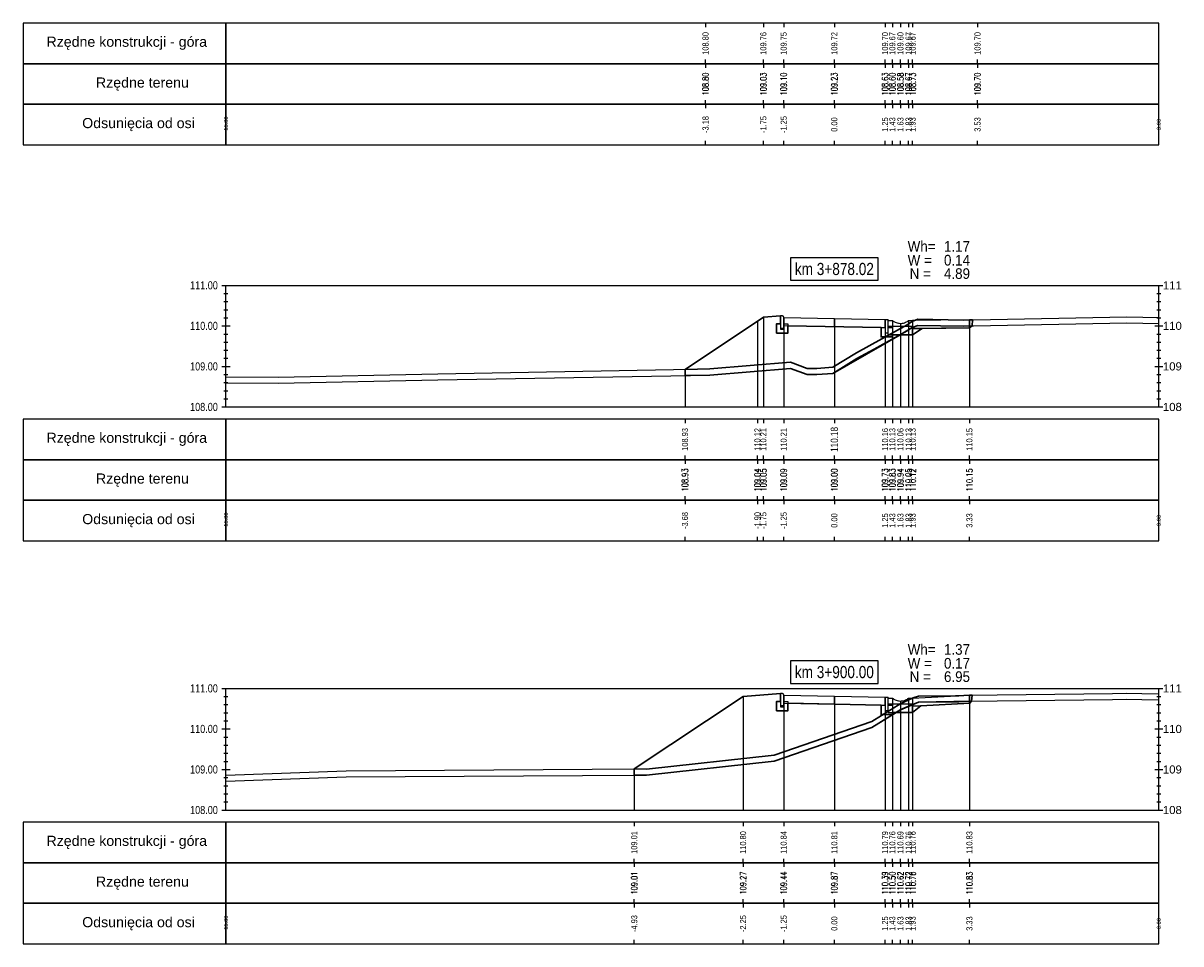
# Model space of a CAD drawing. Extents: x 7537626 to 7538805, y 5722894 to 5725486.
# Tile 4 of 105: x 7537970 to 7537999, y 5725310 to 5725332. Entities that reach past the tile are written whole.
import ezdxf

# ---------------------------------------------------------------- set-up
doc = ezdxf.new("R2010")
doc.units = 0
for name, color, linetype in [('C-DROGI-PROFILE', 7, 'Continuous'), ('C-DROGI-PROFILE-ETYKIETY', 7, 'Continuous'), ('C-DROGI-PRZEKROJE-ETYKIETY', 7, 'Continuous'), ('C-POPRZECZKA-przekrój', 2, 'Continuous'), ('C-POPRZECZKA-widok', 1, 'Continuous')]:
    doc.layers.add(name, color=color, linetype=linetype)
doc.layers.add('C-humus', color=7, linetype='Continuous', true_color=0x003df5)
doc.layers.add('C-Teren', color=7, linetype='Continuous', true_color=0x008521)
for name, color, linetype, lineweight, plot in [('D-1.pow. hum.', 7, 'Continuous', 30, False), ('D-2.wykop', 30, 'Continuous', 30, False), ('D-3.nasyp', 4, 'Continuous', 30, False)]:
    doc.layers.add(name, color=color, linetype=linetype, lineweight=lineweight, plot=plot)
doc.layers.add('D-roboty-ziemne-opis', color=2, linetype='Continuous', lineweight=30)
doc.styles.add('2mm08', font='arial.ttf', dxfattribs={"width": 0.8})
doc.styles.get("Standard").update_dxf_attribs({"font": 'arial.ttf'})

msp = doc.modelspace()

# ---------------------------------------------------------------- linework, layer by layer
at = {"layer": 'C-DROGI-PROFILE', "color": 7, "linetype": 'Continuous', "lineweight": -3}
for p, q in [((7537987.27, 5725332.267), (7537987.27, 5725332.167)), ((7537988.696, 5725332.267), (7537988.696, 5725332.167)), ((7537989.196, 5725332.267), (7537989.196, 5725332.167)), ((7537990.446, 5725332.267), (7537990.446, 5725332.167)), ((7537991.696, 5725332.267), (7537991.696, 5725332.167)), ((7537991.876, 5725332.267), (7537991.876, 5725332.167)), ((7537992.076, 5725332.267), (7537992.076, 5725332.167)), ((7537992.276, 5725332.267), (7537992.276, 5725332.167)), ((7537992.376, 5725332.267), (7537992.376, 5725332.167)), ((7537993.976, 5725332.267), (7537993.976, 5725332.167)), ((7537987.27, 5725331.267), (7537987.27, 5725331.367)), ((7537988.696, 5725331.267), (7537988.696, 5725331.367)), ((7537989.196, 5725331.267), (7537989.196, 5725331.367)), ((7537990.446, 5725331.267), (7537990.446, 5725331.367)), ((7537991.696, 5725331.267), (7537991.696, 5725331.367)), ((7537991.876, 5725331.267), (7537991.876, 5725331.367)), ((7537992.076, 5725331.267), (7537992.076, 5725331.367)), ((7537992.276, 5725331.267), (7537992.276, 5725331.367)), ((7537992.376, 5725331.267), (7537992.376, 5725331.367)), ((7537993.976, 5725331.267), (7537993.976, 5725331.367)), ((7537987.27, 5725331.267), (7537987.27, 5725331.167)), ((7537988.696, 5725331.267), (7537988.696, 5725331.167)), ((7537989.196, 5725331.267), (7537989.196, 5725331.167)), ((7537990.446, 5725331.267), (7537990.446, 5725331.167)), ((7537991.696, 5725331.267), (7537991.696, 5725331.167)), ((7537991.876, 5725331.267), (7537991.876, 5725331.167)), ((7537992.076, 5725331.267), (7537992.076, 5725331.167)), ((7537992.276, 5725331.267), (7537992.276, 5725331.167)), ((7537992.376, 5725331.267), (7537992.376, 5725331.167)), ((7537993.976, 5725331.267), (7537993.976, 5725331.167)), ((7537987.27, 5725330.267), (7537987.27, 5725330.367)), ((7537987.27, 5725330.267), (7537987.27, 5725330.167)), ((7537988.696, 5725330.267), (7537988.696, 5725330.367)), ((7537988.696, 5725330.267), (7537988.696, 5725330.167)), ((7537989.196, 5725330.267), (7537989.196, 5725330.367)), ((7537989.196, 5725330.267), (7537989.196, 5725330.167)), ((7537990.446, 5725330.267), (7537990.446, 5725330.367)), ((7537990.446, 5725330.267), (7537990.446, 5725330.167)), ((7537991.696, 5725330.267), (7537991.696, 5725330.367)), ((7537991.696, 5725330.267), (7537991.696, 5725330.167)), ((7537991.876, 5725330.267), (7537991.876, 5725330.367)), ((7537991.876, 5725330.267), (7537991.876, 5725330.167)), ((7537992.076, 5725330.267), (7537992.076, 5725330.367)), ((7537992.076, 5725330.267), (7537992.076, 5725330.167)), ((7537992.276, 5725330.267), (7537992.276, 5725330.367)), ((7537992.276, 5725330.267), (7537992.276, 5725330.167)), ((7537992.376, 5725330.267), (7537992.376, 5725330.367)), ((7537992.376, 5725330.267), (7537992.376, 5725330.167)), ((7537993.976, 5725330.267), (7537993.976, 5725330.367)), ((7537993.976, 5725330.267), (7537993.976, 5725330.167)), ((7537987.27, 5725329.267), (7537987.27, 5725329.367)), ((7537988.696, 5725329.267), (7537988.696, 5725329.367)), ((7537989.196, 5725329.267), (7537989.196, 5725329.367)), ((7537990.446, 5725329.267), (7537990.446, 5725329.367)), ((7537991.696, 5725329.267), (7537991.696, 5725329.367)), ((7537991.876, 5725329.267), (7537991.876, 5725329.367)), ((7537992.076, 5725329.267), (7537992.076, 5725329.367)), ((7537992.276, 5725329.267), (7537992.276, 5725329.367)), ((7537992.376, 5725329.267), (7537992.376, 5725329.367)), ((7537993.976, 5725329.267), (7537993.976, 5725329.367)), ((7537986.764, 5725322.5), (7537986.764, 5725322.4)), ((7537986.764, 5725322.5), (7537986.764, 5725322.4)), ((7537986.764, 5725322.5), (7537986.764, 5725322.4)), ((7537986.764, 5725322.5), (7537986.764, 5725322.4)), ((7537986.764, 5725322.5), (7537986.764, 5725322.4)), ((7537988.55, 5725322.5), (7537988.55, 5725322.4)), ((7537988.696, 5725322.5), (7537988.696, 5725322.4)), ((7537989.196, 5725322.5), (7537989.196, 5725322.4)), ((7537990.446, 5725322.5), (7537990.446, 5725322.4)), ((7537991.696, 5725322.5), (7537991.696, 5725322.4)), ((7537991.876, 5725322.5), (7537991.876, 5725322.4)), ((7537992.076, 5725322.5), (7537992.076, 5725322.4)), ((7537992.276, 5725322.5), (7537992.276, 5725322.4)), ((7537992.376, 5725322.5), (7537992.376, 5725322.4)), ((7537993.776, 5725322.5), (7537993.776, 5725322.4)), ((7537986.764, 5725321.5), (7537986.764, 5725321.6)), ((7537986.764, 5725321.5), (7537986.764, 5725321.6)), ((7537986.764, 5725321.5), (7537986.764, 5725321.6)), ((7537986.764, 5725321.5), (7537986.764, 5725321.6)), ((7537986.764, 5725321.5), (7537986.764, 5725321.6)), ((7537988.55, 5725321.5), (7537988.55, 5725321.6)), ((7537988.696, 5725321.5), (7537988.696, 5725321.6)), ((7537989.196, 5725321.5), (7537989.196, 5725321.6)), ((7537990.446, 5725321.5), (7537990.446, 5725321.6)), ((7537991.696, 5725321.5), (7537991.696, 5725321.6)), ((7537991.876, 5725321.5), (7537991.876, 5725321.6)), ((7537992.076, 5725321.5), (7537992.076, 5725321.6)), ((7537992.276, 5725321.5), (7537992.276, 5725321.6)), ((7537992.376, 5725321.5), (7537992.376, 5725321.6)), ((7537993.776, 5725321.5), (7537993.776, 5725321.6)), ((7537986.764, 5725321.5), (7537986.764, 5725321.4)), ((7537986.764, 5725321.5), (7537986.764, 5725321.4)), ((7537986.764, 5725321.5), (7537986.764, 5725321.4)), ((7537986.764, 5725321.5), (7537986.764, 5725321.4)), ((7537986.764, 5725321.5), (7537986.764, 5725321.4)), ((7537988.55, 5725321.5), (7537988.55, 5725321.4)), ((7537988.696, 5725321.5), (7537988.696, 5725321.4)), ((7537989.196, 5725321.5), (7537989.196, 5725321.4)), ((7537990.446, 5725321.5), (7537990.446, 5725321.4)), ((7537991.696, 5725321.5), (7537991.696, 5725321.4)), ((7537991.876, 5725321.5), (7537991.876, 5725321.4)), ((7537992.076, 5725321.5), (7537992.076, 5725321.4)), ((7537992.276, 5725321.5), (7537992.276, 5725321.4)), ((7537992.376, 5725321.5), (7537992.376, 5725321.4)), ((7537993.776, 5725321.5), (7537993.776, 5725321.4)), ((7537986.764, 5725320.5), (7537986.764, 5725320.6)), ((7537986.764, 5725320.5), (7537986.764, 5725320.6)), ((7537986.764, 5725320.5), (7537986.764, 5725320.6)), ((7537986.764, 5725320.5), (7537986.764, 5725320.6)), ((7537986.764, 5725320.5), (7537986.764, 5725320.6)), ((7537986.764, 5725320.5), (7537986.764, 5725320.4)), ((7537986.764, 5725320.5), (7537986.764, 5725320.4)), ((7537986.764, 5725320.5), (7537986.764, 5725320.4)), ((7537986.764, 5725320.5), (7537986.764, 5725320.4)), ((7537986.764, 5725320.5), (7537986.764, 5725320.4)), ((7537988.55, 5725320.5), (7537988.55, 5725320.6)), ((7537988.55, 5725320.5), (7537988.55, 5725320.4)), ((7537988.696, 5725320.5), (7537988.696, 5725320.6)), ((7537988.696, 5725320.5), (7537988.696, 5725320.4)), ((7537989.196, 5725320.5), (7537989.196, 5725320.6)), ((7537989.196, 5725320.5), (7537989.196, 5725320.4)), ((7537990.446, 5725320.5), (7537990.446, 5725320.6)), ((7537990.446, 5725320.5), (7537990.446, 5725320.4)), ((7537991.696, 5725320.5), (7537991.696, 5725320.6)), ((7537991.696, 5725320.5), (7537991.696, 5725320.4)), ((7537991.876, 5725320.5), (7537991.876, 5725320.6)), ((7537991.876, 5725320.5), (7537991.876, 5725320.4)), ((7537992.076, 5725320.5), (7537992.076, 5725320.6)), ((7537992.076, 5725320.5), (7537992.076, 5725320.4)), ((7537992.276, 5725320.5), (7537992.276, 5725320.6)), ((7537992.276, 5725320.5), (7537992.276, 5725320.4)), ((7537992.376, 5725320.5), (7537992.376, 5725320.6)), ((7537992.376, 5725320.5), (7537992.376, 5725320.4)), ((7537993.776, 5725320.5), (7537993.776, 5725320.6)), ((7537993.776, 5725320.5), (7537993.776, 5725320.4)), ((7537986.764, 5725319.5), (7537986.764, 5725319.6)), ((7537986.764, 5725319.5), (7537986.764, 5725319.6)), ((7537986.764, 5725319.5), (7537986.764, 5725319.6)), ((7537986.764, 5725319.5), (7537986.764, 5725319.6)), ((7537986.764, 5725319.5), (7537986.764, 5725319.6)), ((7537988.55, 5725319.5), (7537988.55, 5725319.6)), ((7537988.696, 5725319.5), (7537988.696, 5725319.6)), ((7537989.196, 5725319.5), (7537989.196, 5725319.6)), ((7537990.446, 5725319.5), (7537990.446, 5725319.6)), ((7537991.696, 5725319.5), (7537991.696, 5725319.6)), ((7537991.876, 5725319.5), (7537991.876, 5725319.6)), ((7537992.076, 5725319.5), (7537992.076, 5725319.6)), ((7537992.276, 5725319.5), (7537992.276, 5725319.6)), ((7537992.376, 5725319.5), (7537992.376, 5725319.6)), ((7537993.776, 5725319.5), (7537993.776, 5725319.6)), ((7537985.513, 5725312.558), (7537985.513, 5725312.458)), ((7537988.196, 5725312.558), (7537988.196, 5725312.458)), ((7537989.196, 5725312.558), (7537989.196, 5725312.458)), ((7537990.446, 5725312.558), (7537990.446, 5725312.458)), ((7537991.696, 5725312.558), (7537991.696, 5725312.458)), ((7537991.876, 5725312.558), (7537991.876, 5725312.458)), ((7537992.076, 5725312.558), (7537992.076, 5725312.458)), ((7537992.276, 5725312.558), (7537992.276, 5725312.458)), ((7537992.376, 5725312.558), (7537992.376, 5725312.458)), ((7537993.776, 5725312.558), (7537993.776, 5725312.458)), ((7537985.513, 5725311.558), (7537985.513, 5725311.658)), ((7537988.196, 5725311.558), (7537988.196, 5725311.658)), ((7537989.196, 5725311.558), (7537989.196, 5725311.658)), ((7537990.446, 5725311.558), (7537990.446, 5725311.658)), ((7537991.696, 5725311.558), (7537991.696, 5725311.658)), ((7537991.876, 5725311.558), (7537991.876, 5725311.658)), ((7537992.076, 5725311.558), (7537992.076, 5725311.658)), ((7537992.276, 5725311.558), (7537992.276, 5725311.658)), ((7537992.376, 5725311.558), (7537992.376, 5725311.658)), ((7537993.776, 5725311.558), (7537993.776, 5725311.658)), ((7537985.513, 5725311.558), (7537985.513, 5725311.458)), ((7537988.196, 5725311.558), (7537988.196, 5725311.458)), ((7537989.196, 5725311.558), (7537989.196, 5725311.458)), ((7537990.446, 5725311.558), (7537990.446, 5725311.458)), ((7537991.696, 5725311.558), (7537991.696, 5725311.458)), ((7537991.876, 5725311.558), (7537991.876, 5725311.458)), ((7537992.076, 5725311.558), (7537992.076, 5725311.458)), ((7537992.276, 5725311.558), (7537992.276, 5725311.458)), ((7537992.376, 5725311.558), (7537992.376, 5725311.458)), ((7537993.776, 5725311.558), (7537993.776, 5725311.458)), ((7537985.513, 5725310.558), (7537985.513, 5725310.658)), ((7537985.513, 5725310.558), (7537985.513, 5725310.458)), ((7537988.196, 5725310.558), (7537988.196, 5725310.658)), ((7537988.196, 5725310.558), (7537988.196, 5725310.458)), ((7537989.196, 5725310.558), (7537989.196, 5725310.658)), ((7537989.196, 5725310.558), (7537989.196, 5725310.458)), ((7537990.446, 5725310.558), (7537990.446, 5725310.658)), ((7537990.446, 5725310.558), (7537990.446, 5725310.458)), ((7537991.696, 5725310.558), (7537991.696, 5725310.658)), ((7537991.696, 5725310.558), (7537991.696, 5725310.458)), ((7537991.876, 5725310.558), (7537991.876, 5725310.658)), ((7537991.876, 5725310.558), (7537991.876, 5725310.458)), ((7537992.076, 5725310.558), (7537992.076, 5725310.658)), ((7537992.076, 5725310.558), (7537992.076, 5725310.458)), ((7537992.276, 5725310.558), (7537992.276, 5725310.658)), ((7537992.276, 5725310.558), (7537992.276, 5725310.458)), ((7537992.376, 5725310.558), (7537992.376, 5725310.658)), ((7537992.376, 5725310.558), (7537992.376, 5725310.458)), ((7537993.776, 5725310.558), (7537993.776, 5725310.658)), ((7537993.776, 5725310.558), (7537993.776, 5725310.458)), ((7537985.513, 5725309.558), (7537985.513, 5725309.658)), ((7537988.196, 5725309.558), (7537988.196, 5725309.658)), ((7537989.196, 5725309.558), (7537989.196, 5725309.658)), ((7537990.446, 5725309.558), (7537990.446, 5725309.658)), ((7537991.696, 5725309.558), (7537991.696, 5725309.658)), ((7537991.876, 5725309.558), (7537991.876, 5725309.658)), ((7537992.076, 5725309.558), (7537992.076, 5725309.658)), ((7537992.276, 5725309.558), (7537992.276, 5725309.658)), ((7537992.376, 5725309.558), (7537992.376, 5725309.658)), ((7537993.776, 5725309.558), (7537993.776, 5725309.658))]:
    msp.add_line(p, q, dxfattribs=at)
at = {"layer": 'C-DROGI-PROFILE', "color": 1, "linetype": 'Continuous', "lineweight": -3}
for points in [[(7537975.446, 5725331.267), (7537975.446, 5725332.267), (7537970.446, 5725332.267), (7537970.446, 5725331.267)], [(7537975.446, 5725331.267), (7537998.446, 5725331.267), (7537998.446, 5725332.267), (7537975.446, 5725332.267)], [(7537975.446, 5725330.267), (7537975.446, 5725331.267), (7537970.446, 5725331.267), (7537970.446, 5725330.267)], [(7537975.446, 5725330.267), (7537998.446, 5725330.267), (7537998.446, 5725331.267), (7537975.446, 5725331.267)], [(7537975.446, 5725329.267), (7537975.446, 5725330.267), (7537970.446, 5725330.267), (7537970.446, 5725329.267)], [(7537975.446, 5725329.267), (7537998.446, 5725329.267), (7537998.446, 5725330.267), (7537975.446, 5725330.267)], [(7537975.446, 5725321.5), (7537975.446, 5725322.5), (7537970.446, 5725322.5), (7537970.446, 5725321.5)], [(7537975.446, 5725321.5), (7537998.446, 5725321.5), (7537998.446, 5725322.5), (7537975.446, 5725322.5)], [(7537975.446, 5725320.5), (7537975.446, 5725321.5), (7537970.446, 5725321.5), (7537970.446, 5725320.5)], [(7537975.446, 5725320.5), (7537998.446, 5725320.5), (7537998.446, 5725321.5), (7537975.446, 5725321.5)], [(7537975.446, 5725319.5), (7537975.446, 5725320.5), (7537970.446, 5725320.5), (7537970.446, 5725319.5)], [(7537975.446, 5725319.5), (7537998.446, 5725319.5), (7537998.446, 5725320.5), (7537975.446, 5725320.5)], [(7537975.446, 5725311.558), (7537975.446, 5725312.558), (7537970.446, 5725312.558), (7537970.446, 5725311.558)], [(7537975.446, 5725311.558), (7537998.446, 5725311.558), (7537998.446, 5725312.558), (7537975.446, 5725312.558)], [(7537975.446, 5725310.558), (7537975.446, 5725311.558), (7537970.446, 5725311.558), (7537970.446, 5725310.558)], [(7537975.446, 5725310.558), (7537998.446, 5725310.558), (7537998.446, 5725311.558), (7537975.446, 5725311.558)], [(7537975.446, 5725309.558), (7537975.446, 5725310.558), (7537970.446, 5725310.558), (7537970.446, 5725309.558)], [(7537975.446, 5725309.558), (7537998.446, 5725309.558), (7537998.446, 5725310.558), (7537975.446, 5725310.558)]]:
    msp.add_3dface(points, dxfattribs=at)
at = {"layer": 'C-DROGI-PRZEKROJE-ETYKIETY', "color": 1, "linetype": 'Continuous', "lineweight": -3}
for p, q in [((7537988.55, 5725324.917), (7537988.55, 5725322.8)), ((7537988.696, 5725325.014), (7537988.696, 5725322.8)), ((7537989.196, 5725325.008), (7537989.196, 5725322.8)), ((7537990.446, 5725324.983), (7537990.446, 5725322.8)), ((7537991.696, 5725324.958), (7537991.696, 5725322.8)), ((7537991.876, 5725324.932), (7537991.876, 5725322.8)), ((7537992.076, 5725324.862), (7537992.076, 5725322.8)), ((7537992.276, 5725324.932), (7537992.276, 5725322.8)), ((7537992.376, 5725324.932), (7537992.376, 5725322.8)), ((7537993.776, 5725324.951), (7537993.776, 5725322.8)), ((7537986.764, 5725323.726), (7537986.764, 5725322.8)), ((7537986.764, 5725323.726), (7537986.764, 5725322.8)), ((7537986.764, 5725323.726), (7537986.764, 5725322.8)), ((7537986.764, 5725323.726), (7537986.764, 5725322.8)), ((7537986.764, 5725323.726), (7537986.764, 5725322.8)), ((7537988.196, 5725315.661), (7537988.196, 5725312.858)), ((7537989.196, 5725315.694), (7537989.196, 5725312.858)), ((7537990.446, 5725315.669), (7537990.446, 5725312.858)), ((7537991.696, 5725315.644), (7537991.696, 5725312.858)), ((7537991.876, 5725315.618), (7537991.876, 5725312.858)), ((7537992.276, 5725315.618), (7537992.276, 5725312.858)), ((7537992.376, 5725315.618), (7537992.376, 5725312.858)), ((7537993.776, 5725315.692), (7537993.776, 5725312.858)), ((7537992.076, 5725315.548), (7537992.076, 5725312.858)), ((7537985.513, 5725313.872), (7537985.513, 5725312.858))]:
    msp.add_line(p, q, dxfattribs=at)
at = {"layer": 'C-humus'}
for p, q in [((7537992.242, 5725324.678), (7537992.367, 5725324.762)), ((7537992.367, 5725324.762), (7537992.505, 5725324.813)), ((7537992.505, 5725324.813), (7537993.625, 5725324.795)), ((7537993.625, 5725324.795), (7537993.725, 5725324.801)), ((7537993.725, 5725324.801), (7537993.88, 5725324.802)), ((7537993.88, 5725324.802), (7537997.654, 5725324.873)), ((7537997.654, 5725324.873), (7537998.446, 5725324.859)), ((7537990.993, 5725323.986), (7537992.242, 5725324.678)), ((7537990.411, 5725323.628), (7537990.993, 5725323.986)), ((7537987.379, 5725323.587), (7537989.363, 5725323.752)), ((7537989.363, 5725323.752), (7537989.773, 5725323.601)), ((7537989.773, 5725323.601), (7537990.01, 5725323.6)), ((7537990.01, 5725323.6), (7537990.411, 5725323.628)), ((7537975.446, 5725323.394), (7537976.736, 5725323.388)), ((7537976.736, 5725323.388), (7537980.671, 5725323.468)), ((7537980.671, 5725323.468), (7537987.379, 5725323.587)), ((7537991.368, 5725314.894), (7537992.085, 5725315.337)), ((7537992.085, 5725315.337), (7537992.372, 5725315.468)), ((7537992.372, 5725315.468), (7537992.517, 5725315.518)), ((7537992.517, 5725315.518), (7537993.517, 5725315.528)), ((7537993.517, 5725315.528), (7537993.749, 5725315.541)), ((7537993.749, 5725315.541), (7537997.299, 5725315.584)), ((7537997.299, 5725315.584), (7537997.653, 5725315.59)), ((7537997.653, 5725315.59), (7537998.023, 5725315.584)), ((7537998.023, 5725315.584), (7537998.446, 5725315.574)), ((7537988.96, 5725314.062), (7537991.368, 5725314.894)), ((7537985.811, 5725313.719), (7537988.96, 5725314.062)), ((7537975.446, 5725313.57), (7537978.409, 5725313.676)), ((7537978.409, 5725313.676), (7537985.689, 5725313.723)), ((7537985.689, 5725313.723), (7537985.811, 5725313.719))]:
    msp.add_line(p, q, dxfattribs=at)
at = {"layer": 'C-POPRZECZKA-przekrój', "color": 2, "linetype": 'Continuous', "lineweight": -3}
for p, q in [((7537988.696, 5725325.014), (7537989.116, 5725325.048)), ((7537989.156, 5725325.048), (7537989.116, 5725325.048)), ((7537989.116, 5725325.048), (7537989.116, 5725324.718)), ((7537989.162, 5725325.048), (7537989.156, 5725325.048)), ((7537989.17, 5725325.046), (7537989.162, 5725325.048)), ((7537989.179, 5725325.041), (7537989.17, 5725325.046)), ((7537989.185, 5725325.036), (7537989.179, 5725325.041)), ((7537989.189, 5725325.031), (7537989.185, 5725325.036)), ((7537989.193, 5725325.024), (7537989.189, 5725325.031)), ((7537986.764, 5725323.726), (7537988.696, 5725325.014)), ((7537989.016, 5725324.618), (7537989.016, 5725324.848)), ((7537989.016, 5725324.848), (7537989.116, 5725324.848)), ((7537989.116, 5725324.848), (7537989.116, 5725324.748)), ((7537989.116, 5725324.748), (7537989.196, 5725324.748)), ((7537989.196, 5725325.015), (7537989.193, 5725325.024)), ((7537989.196, 5725325.008), (7537989.196, 5725325.015)), ((7537989.196, 5725325.008), (7537990.446, 5725324.983)), ((7537989.196, 5725325.008), (7537989.197, 5725324.808)), ((7537989.196, 5725324.718), (7537989.196, 5725325.008)), ((7537989.196, 5725325.008), (7537989.196, 5725324.848)), ((7537989.196, 5725324.848), (7537989.296, 5725324.848)), ((7537989.197, 5725324.808), (7537990.446, 5725324.783)), ((7537989.296, 5725324.848), (7537989.296, 5725324.618)), ((7537990.446, 5725324.783), (7537990.446, 5725324.983)), ((7537990.446, 5725324.983), (7537991.696, 5725324.958)), ((7537990.446, 5725324.783), (7537991.695, 5725324.758)), ((7537991.596, 5725324.528), (7537991.596, 5725324.758)), ((7537991.596, 5725324.758), (7537991.696, 5725324.758)), ((7537991.696, 5725324.958), (7537991.695, 5725324.758)), ((7537991.696, 5725324.958), (7537991.776, 5725324.958)), ((7537991.696, 5725324.758), (7537991.696, 5725324.958)), ((7537991.696, 5725324.958), (7537991.696, 5725324.628)), ((7537991.776, 5725324.582), (7537991.776, 5725324.958)), ((7537991.776, 5725324.932), (7537991.876, 5725324.932)), ((7537991.776, 5725324.782), (7537991.776, 5725324.932)), ((7537992.376, 5725324.782), (7537991.776, 5725324.782)), ((7537991.776, 5725324.758), (7537991.876, 5725324.758)), ((7537991.776, 5725324.628), (7537991.776, 5725324.758)), ((7537991.876, 5725324.932), (7537991.893, 5725324.919)), ((7537991.876, 5725324.758), (7537991.876, 5725324.528)), ((7537991.893, 5725324.919), (7537991.911, 5725324.908)), ((7537991.911, 5725324.908), (7537991.928, 5725324.899)), ((7537991.928, 5725324.899), (7537991.947, 5725324.889)), ((7537991.947, 5725324.889), (7537991.969, 5725324.881)), ((7537991.969, 5725324.881), (7537991.997, 5725324.872)), ((7537991.997, 5725324.872), (7537992.023, 5725324.867)), ((7537992.023, 5725324.867), (7537992.046, 5725324.864)), ((7537992.046, 5725324.864), (7537992.076, 5725324.862)), ((7537992.076, 5725324.862), (7537992.099, 5725324.863)), ((7537992.099, 5725324.863), (7537992.125, 5725324.866)), ((7537992.125, 5725324.866), (7537992.147, 5725324.87)), ((7537992.147, 5725324.87), (7537992.176, 5725324.878)), ((7537992.176, 5725324.878), (7537992.202, 5725324.888)), ((7537992.202, 5725324.888), (7537992.226, 5725324.899)), ((7537992.226, 5725324.899), (7537992.245, 5725324.91)), ((7537992.245, 5725324.91), (7537992.26, 5725324.92)), ((7537992.26, 5725324.92), (7537992.276, 5725324.932)), ((7537992.276, 5725324.932), (7537992.376, 5725324.932)), ((7537992.376, 5725324.932), (7537992.376, 5725324.782)), ((7537992.376, 5725324.582), (7537992.376, 5725324.782)), ((7537989.296, 5725324.618), (7537989.016, 5725324.618)), ((7537989.116, 5725324.718), (7537989.196, 5725324.718)), ((7537991.876, 5725324.528), (7537991.596, 5725324.528)), ((7537991.696, 5725324.628), (7537991.776, 5725324.628)), ((7537991.776, 5725324.582), (7537992.376, 5725324.582)), ((7537985.513, 5725313.872), (7537988.196, 5725315.661)), ((7537988.196, 5725315.661), (7537989.116, 5725315.734)), ((7537989.156, 5725315.734), (7537989.116, 5725315.734)), ((7537989.116, 5725315.734), (7537989.116, 5725315.404)), ((7537989.162, 5725315.734), (7537989.156, 5725315.734)), ((7537989.17, 5725315.732), (7537989.162, 5725315.734)), ((7537989.179, 5725315.727), (7537989.17, 5725315.732)), ((7537989.185, 5725315.722), (7537989.179, 5725315.727)), ((7537989.189, 5725315.717), (7537989.185, 5725315.722)), ((7537989.193, 5725315.71), (7537989.189, 5725315.717)), ((7537989.196, 5725315.701), (7537989.193, 5725315.71)), ((7537989.196, 5725315.694), (7537989.196, 5725315.701)), ((7537989.196, 5725315.694), (7537990.446, 5725315.669)), ((7537989.196, 5725315.694), (7537989.197, 5725315.494)), ((7537989.196, 5725315.404), (7537989.196, 5725315.694)), ((7537989.196, 5725315.694), (7537989.196, 5725315.534)), ((7537990.446, 5725315.469), (7537990.446, 5725315.669)), ((7537990.446, 5725315.669), (7537991.696, 5725315.644)), ((7537991.696, 5725315.644), (7537991.695, 5725315.444)), ((7537991.696, 5725315.644), (7537991.776, 5725315.644)), ((7537991.696, 5725315.444), (7537991.696, 5725315.644)), ((7537991.696, 5725315.644), (7537991.696, 5725315.314)), ((7537991.776, 5725315.268), (7537991.776, 5725315.644)), ((7537991.776, 5725315.618), (7537991.876, 5725315.618)), ((7537991.776, 5725315.468), (7537991.776, 5725315.618)), ((7537991.876, 5725315.618), (7537991.893, 5725315.606)), ((7537991.893, 5725315.606), (7537991.911, 5725315.594)), ((7537992.245, 5725315.596), (7537992.26, 5725315.606)), ((7537992.26, 5725315.606), (7537992.276, 5725315.618)), ((7537992.276, 5725315.618), (7537992.376, 5725315.618)), ((7537992.376, 5725315.618), (7537992.376, 5725315.468)), ((7537989.016, 5725315.304), (7537989.016, 5725315.534)), ((7537989.016, 5725315.534), (7537989.116, 5725315.534)), ((7537989.116, 5725315.534), (7537989.116, 5725315.434)), ((7537989.116, 5725315.434), (7537989.196, 5725315.434)), ((7537989.116, 5725315.404), (7537989.196, 5725315.404)), ((7537989.196, 5725315.534), (7537989.296, 5725315.534)), ((7537989.197, 5725315.494), (7537990.446, 5725315.469)), ((7537989.296, 5725315.534), (7537989.296, 5725315.304)), ((7537990.446, 5725315.469), (7537991.695, 5725315.444)), ((7537991.596, 5725315.214), (7537991.596, 5725315.444)), ((7537991.596, 5725315.444), (7537991.696, 5725315.444)), ((7537992.376, 5725315.468), (7537991.776, 5725315.468)), ((7537991.776, 5725315.444), (7537991.876, 5725315.444)), ((7537991.776, 5725315.314), (7537991.776, 5725315.444)), ((7537991.876, 5725315.444), (7537991.876, 5725315.214)), ((7537991.911, 5725315.594), (7537991.928, 5725315.585)), ((7537991.928, 5725315.585), (7537991.947, 5725315.575)), ((7537991.947, 5725315.575), (7537991.969, 5725315.567)), ((7537991.969, 5725315.567), (7537991.997, 5725315.558)), ((7537991.997, 5725315.558), (7537992.023, 5725315.553)), ((7537992.023, 5725315.553), (7537992.046, 5725315.55)), ((7537992.046, 5725315.55), (7537992.076, 5725315.548)), ((7537992.076, 5725315.548), (7537992.099, 5725315.549)), ((7537992.099, 5725315.549), (7537992.125, 5725315.552)), ((7537992.125, 5725315.552), (7537992.147, 5725315.556)), ((7537992.147, 5725315.556), (7537992.176, 5725315.564)), ((7537992.176, 5725315.564), (7537992.202, 5725315.574)), ((7537992.202, 5725315.574), (7537992.226, 5725315.586)), ((7537992.226, 5725315.586), (7537992.245, 5725315.596)), ((7537992.376, 5725315.268), (7537992.376, 5725315.468)), ((7537989.296, 5725315.304), (7537989.016, 5725315.304)), ((7537991.876, 5725315.214), (7537991.596, 5725315.214)), ((7537991.696, 5725315.314), (7537991.776, 5725315.314)), ((7537991.776, 5725315.268), (7537992.376, 5725315.268))]:
    msp.add_line(p, q, dxfattribs=at)
at = {"layer": 'C-POPRZECZKA-przekrój'}
for points in [[(7537993.781, 5725324.951), (7537992.376, 5725324.932)], [(7537993.784, 5725324.751), (7537992.379, 5725324.732)], [(7537992.376, 5725315.62), (7537993.776, 5725315.692)], [(7537992.386, 5725315.42), (7537993.786, 5725315.492)]]:
    msp.add_lwpolyline(points, dxfattribs=at)
at = {"layer": 'C-POPRZECZKA-widok', "color": 1, "linetype": 'Continuous', "lineweight": -3}
for p, q in [((7537975.346, 5725325.8), (7537998.546, 5725325.8)), ((7537975.396, 5725325.6), (7537975.496, 5725325.6)), ((7537975.446, 5725322.8), (7537975.446, 5725325.8)), ((7537998.396, 5725325.6), (7537998.496, 5725325.6)), ((7537998.446, 5725322.8), (7537998.446, 5725325.8)), ((7537975.396, 5725325.4), (7537975.496, 5725325.4)), ((7537998.396, 5725325.4), (7537998.496, 5725325.4)), ((7537975.396, 5725325.2), (7537975.496, 5725325.2)), ((7537998.396, 5725325.2), (7537998.496, 5725325.2)), ((7537975.346, 5725324.8), (7537975.546, 5725324.8)), ((7537975.396, 5725325), (7537975.496, 5725325)), ((7537975.396, 5725324.8), (7537975.496, 5725324.8)), ((7537998.346, 5725324.8), (7537998.546, 5725324.8)), ((7537998.396, 5725325), (7537998.496, 5725325)), ((7537998.396, 5725324.8), (7537998.496, 5725324.8)), ((7537975.396, 5725324.6), (7537975.496, 5725324.6)), ((7537998.396, 5725324.6), (7537998.496, 5725324.6)), ((7537975.396, 5725324.4), (7537975.496, 5725324.4)), ((7537975.396, 5725324.2), (7537975.496, 5725324.2)), ((7537998.396, 5725324.4), (7537998.496, 5725324.4)), ((7537998.396, 5725324.2), (7537998.496, 5725324.2)), ((7537975.396, 5725324), (7537975.496, 5725324)), ((7537998.396, 5725324), (7537998.496, 5725324)), ((7537975.346, 5725323.8), (7537975.546, 5725323.8)), ((7537975.396, 5725323.8), (7537975.496, 5725323.8)), ((7537975.396, 5725323.6), (7537975.496, 5725323.6)), ((7537998.346, 5725323.8), (7537998.546, 5725323.8)), ((7537998.396, 5725323.8), (7537998.496, 5725323.8)), ((7537998.396, 5725323.6), (7537998.496, 5725323.6)), ((7537975.396, 5725323.4), (7537975.496, 5725323.4)), ((7537998.396, 5725323.4), (7537998.496, 5725323.4)), ((7537975.396, 5725323.2), (7537975.496, 5725323.2)), ((7537998.396, 5725323.2), (7537998.496, 5725323.2)), ((7537975.346, 5725322.8), (7537998.546, 5725322.8)), ((7537975.396, 5725323), (7537975.496, 5725323)), ((7537998.396, 5725323), (7537998.496, 5725323)), ((7537975.346, 5725315.858), (7537998.546, 5725315.858)), ((7537975.396, 5725315.658), (7537975.496, 5725315.658)), ((7537975.446, 5725312.858), (7537975.446, 5725315.858)), ((7537998.396, 5725315.658), (7537998.496, 5725315.658)), ((7537998.446, 5725312.858), (7537998.446, 5725315.858)), ((7537975.396, 5725315.458), (7537975.496, 5725315.458)), ((7537998.396, 5725315.458), (7537998.496, 5725315.458)), ((7537975.396, 5725315.258), (7537975.496, 5725315.258)), ((7537975.396, 5725315.058), (7537975.496, 5725315.058)), ((7537998.396, 5725315.258), (7537998.496, 5725315.258)), ((7537998.396, 5725315.058), (7537998.496, 5725315.058)), ((7537975.346, 5725314.858), (7537975.546, 5725314.858)), ((7537975.396, 5725314.858), (7537975.496, 5725314.858)), ((7537998.346, 5725314.858), (7537998.546, 5725314.858)), ((7537998.396, 5725314.858), (7537998.496, 5725314.858)), ((7537975.396, 5725314.658), (7537975.496, 5725314.658)), ((7537998.396, 5725314.658), (7537998.496, 5725314.658)), ((7537975.396, 5725314.458), (7537975.496, 5725314.458)), ((7537975.396, 5725314.258), (7537975.496, 5725314.258)), ((7537998.396, 5725314.458), (7537998.496, 5725314.458)), ((7537998.396, 5725314.258), (7537998.496, 5725314.258)), ((7537975.396, 5725314.058), (7537975.496, 5725314.058)), ((7537998.396, 5725314.058), (7537998.496, 5725314.058)), ((7537975.346, 5725313.858), (7537975.546, 5725313.858)), ((7537975.396, 5725313.858), (7537975.496, 5725313.858)), ((7537975.396, 5725313.658), (7537975.496, 5725313.658)), ((7537998.346, 5725313.858), (7537998.546, 5725313.858)), ((7537998.396, 5725313.858), (7537998.496, 5725313.858)), ((7537998.396, 5725313.658), (7537998.496, 5725313.658)), ((7537975.396, 5725313.458), (7537975.496, 5725313.458)), ((7537998.396, 5725313.458), (7537998.496, 5725313.458)), ((7537975.396, 5725313.258), (7537975.496, 5725313.258)), ((7537975.396, 5725313.058), (7537975.496, 5725313.058)), ((7537998.396, 5725313.258), (7537998.496, 5725313.258)), ((7537998.396, 5725313.058), (7537998.496, 5725313.058)), ((7537975.346, 5725312.858), (7537998.546, 5725312.858))]:
    msp.add_line(p, q, dxfattribs=at)
at = {"layer": 'C-POPRZECZKA-widok', "color": 3, "linetype": 'Continuous', "lineweight": -3}
for points in [[(7537989.367, 5725325.925), (7537991.525, 5725325.925), (7537991.525, 5725326.481), (7537989.367, 5725326.481)], [(7537989.366, 5725315.983), (7537991.526, 5725315.983), (7537991.526, 5725316.54), (7537989.366, 5725316.54)]]:
    msp.add_3dface(points, dxfattribs=at)
at = {"layer": 'C-Teren'}
for p, q in [((7537990.993, 5725324.136), (7537992.242, 5725324.828)), ((7537992.242, 5725324.828), (7537992.367, 5725324.912)), ((7537992.367, 5725324.912), (7537992.505, 5725324.963)), ((7537992.505, 5725324.963), (7537993.625, 5725324.945)), ((7537993.625, 5725324.945), (7537993.725, 5725324.951)), ((7537993.725, 5725324.951), (7537993.88, 5725324.952)), ((7537993.88, 5725324.952), (7537997.654, 5725325.023)), ((7537997.654, 5725325.023), (7537998.446, 5725325.009)), ((7537987.379, 5725323.737), (7537989.363, 5725323.902)), ((7537989.363, 5725323.902), (7537989.773, 5725323.751)), ((7537990.411, 5725323.778), (7537990.993, 5725324.136)), ((7537976.736, 5725323.538), (7537980.671, 5725323.618)), ((7537980.671, 5725323.618), (7537987.379, 5725323.737)), ((7537989.773, 5725323.751), (7537990.01, 5725323.75)), ((7537990.01, 5725323.75), (7537990.411, 5725323.778)), ((7537975.446, 5725323.544), (7537976.736, 5725323.538)), ((7537992.085, 5725315.487), (7537992.372, 5725315.618)), ((7537992.372, 5725315.618), (7537992.517, 5725315.668)), ((7537992.517, 5725315.668), (7537993.517, 5725315.678)), ((7537993.517, 5725315.678), (7537993.749, 5725315.691)), ((7537993.749, 5725315.691), (7537997.299, 5725315.734)), ((7537997.299, 5725315.734), (7537997.653, 5725315.74)), ((7537997.653, 5725315.74), (7537998.023, 5725315.734)), ((7537998.023, 5725315.734), (7537998.446, 5725315.724)), ((7537991.368, 5725315.044), (7537992.085, 5725315.487)), ((7537988.96, 5725314.212), (7537991.368, 5725315.044)), ((7537985.811, 5725313.869), (7537988.96, 5725314.212)), ((7537975.446, 5725313.72), (7537978.409, 5725313.826)), ((7537978.409, 5725313.826), (7537985.689, 5725313.873)), ((7537985.689, 5725313.873), (7537985.811, 5725313.869))]:
    msp.add_line(p, q, dxfattribs=at)
at = {"layer": 'D-1.pow. hum.'}
for points in [[(7537986.764, 5725323.726), (7537986.764, 5725323.576), (7537987.379, 5725323.587), (7537989.363, 5725323.752), (7537989.773, 5725323.601), (7537990.01, 5725323.6), (7537990.411, 5725323.628), (7537991.003, 5725323.992), (7537991.425, 5725324.226), (7537992.17, 5725324.638), (7537992.242, 5725324.678), (7537992.367, 5725324.762), (7537992.505, 5725324.812), (7537993.625, 5725324.795), (7537993.846, 5725324.802), (7537993.848, 5725324.952), (7537993.625, 5725324.945), (7537992.505, 5725324.963), (7537992.367, 5725324.912), (7537992.242, 5725324.828), (7537990.993, 5725324.136), (7537990.411, 5725323.778), (7537990.01, 5725323.75), (7537989.773, 5725323.751), (7537989.363, 5725323.902), (7537987.379, 5725323.737), (7537986.764, 5725323.726)], [(7537985.811, 5725313.869), (7537985.513, 5725313.872), (7537985.513, 5725313.722), (7537985.811, 5725313.719), (7537988.96, 5725314.062), (7537991.368, 5725314.894), (7537992.088, 5725315.339), (7537992.517, 5725315.518), (7537993.828, 5725315.542), (7537993.841, 5725315.692), (7537993.431, 5725315.677), (7537992.517, 5725315.668), (7537992.391, 5725315.624), (7537992.155, 5725315.519), (7537992.085, 5725315.487), (7537991.368, 5725315.044), (7537988.96, 5725314.212), (7537985.811, 5725313.869)]]:
    msp.add_lwpolyline(points, dxfattribs=at)
at = {"layer": 'D-2.wykop'}
for points in [[(7537992.068, 5725324.582), (7537992.376, 5725324.582), (7537992.613, 5725324.735), (7537993.776, 5725324.751), (7537993.846, 5725324.8), (7537993.625, 5725324.795), (7537992.502, 5725324.812), (7537992.367, 5725324.762), (7537992.068, 5725324.582)], [(7537993.786, 5725315.492), (7537993.828, 5725315.542), (7537992.517, 5725315.518), (7537992.076, 5725315.331), (7537991.974, 5725315.268), (7537992.376, 5725315.268), (7537992.577, 5725315.43), (7537993.786, 5725315.492)]]:
    msp.add_lwpolyline(points, dxfattribs=at)
at = {"layer": 'D-3.nasyp'}
for points in [[(7537989.016, 5725324.618), (7537989.016, 5725324.848), (7537989.116, 5725324.848), (7537989.116, 5725325.048), (7537988.696, 5725325.014), (7537986.764, 5725323.726), (7537986.764, 5725323.576), (7537987.379, 5725323.587), (7537989.363, 5725323.752), (7537989.773, 5725323.601), (7537990.01, 5725323.6), (7537990.411, 5725323.628), (7537992.068, 5725324.582), (7537991.876, 5725324.582), (7537991.876, 5725324.528), (7537991.596, 5725324.528), (7537991.601, 5725324.76), (7537989.296, 5725324.803), (7537989.296, 5725324.618), (7537989.016, 5725324.618)], [(7537993.781, 5725324.951), (7537993.781, 5725324.751), (7537993.846, 5725324.8), (7537993.848, 5725324.952), (7537993.781, 5725324.95)], [(7537992.376, 5725324.732), (7537992.376, 5725324.582), (7537992.613, 5725324.735), (7537992.376, 5725324.732)], [(7537989.016, 5725315.304), (7537989.016, 5725315.534), (7537989.116, 5725315.534), (7537989.116, 5725315.734), (7537988.196, 5725315.661), (7537985.513, 5725313.872), (7537985.513, 5725313.722), (7537985.811, 5725313.719), (7537988.96, 5725314.062), (7537991.368, 5725314.894), (7537991.973, 5725315.268), (7537991.876, 5725315.268), (7537991.874, 5725315.214), (7537991.596, 5725315.214), (7537991.596, 5725315.444), (7537989.296, 5725315.492), (7537989.296, 5725315.304), (7537989.016, 5725315.304)], [(7537993.776, 5725315.692), (7537993.776, 5725315.491), (7537993.786, 5725315.492), (7537993.828, 5725315.542), (7537993.841, 5725315.692), (7537993.776, 5725315.692)], [(7537992.376, 5725315.419), (7537992.376, 5725315.268), (7537992.577, 5725315.43), (7537992.376, 5725315.419)]]:
    msp.add_lwpolyline(points, dxfattribs=at)

# ---------------------------------------------------------------- texts
at = {"layer": 'C-DROGI-PROFILE', "color": 2}
for s, p in [('Rzędne konstrukcji - góra', (7537971.021, 5725331.684)), ('Rzędne terenu', (7537972.241, 5725330.678)), ('Odsunięcia od osi', (7537971.902, 5725329.678)), ('Rzędne konstrukcji - góra', (7537971.021, 5725321.916)), ('Rzędne terenu', (7537972.241, 5725320.91)), ('Odsunięcia od osi', (7537971.902, 5725319.91)), ('Rzędne konstrukcji - góra', (7537971.021, 5725311.975)), ('Rzędne terenu', (7537972.241, 5725310.969)), ('Odsunięcia od osi', (7537971.902, 5725309.969))]:
    msp.add_text(s, height=0.25, dxfattribs=at).set_placement(p)
at = {"layer": 'C-DROGI-PROFILE-ETYKIETY', "color": 1, "linetype": 'Continuous', "lineweight": -3, "attachment_point": 5, "rotation": 90, "style": '2mm08'}
for s, insert, char_height in [('108.80', (7537987.27, 5725331.767), 0.15), ('109.76', (7537988.696, 5725331.767), 0.15), ('109.75', (7537989.196, 5725331.767), 0.15), ('109.72', (7537990.446, 5725331.767), 0.15), ('109.70', (7537991.696, 5725331.767), 0.15), ('109.67', (7537991.876, 5725331.767), 0.15), ('109.60', (7537992.076, 5725331.767), 0.15), ('109.67', (7537992.276, 5725331.767), 0.15), ('109.67', (7537992.376, 5725331.767), 0.15), ('109.70', (7537993.976, 5725331.767), 0.15), ('{\\Fsimplex.shx|c238;108.80}', (7537987.27, 5725330.767), 0.15), ('{\\Fsimplex.shx|c238;109.03}', (7537988.696, 5725330.767), 0.15), ('{\\Fsimplex.shx|c238;109.10}', (7537989.196, 5725330.767), 0.15), ('{\\Fsimplex.shx|c238;109.23}', (7537990.446, 5725330.767), 0.15), ('{\\Fsimplex.shx|c238;108.63}', (7537991.696, 5725330.767), 0.15), ('{\\Fsimplex.shx|c238;108.60}', (7537991.876, 5725330.767), 0.15), ('{\\Fsimplex.shx|c238;108.58}', (7537992.076, 5725330.767), 0.15), ('{\\Fsimplex.shx|c238;108.67}', (7537992.276, 5725330.767), 0.15), ('{\\Fsimplex.shx|c238;108.73}', (7537992.376, 5725330.767), 0.15), ('{\\Fsimplex|c238;109.70}', (7537993.976, 5725330.767), 0.15), ('-3.18', (7537987.27, 5725329.767), 0.15), ('-1.75', (7537988.696, 5725329.767), 0.15), ('-1.25', (7537989.196, 5725329.767), 0.15), ('0.00', (7537990.446, 5725329.767), 0.15), ('1.25', (7537991.696, 5725329.767), 0.15), ('1.43', (7537991.876, 5725329.767), 0.15), ('1.63', (7537992.076, 5725329.767), 0.15), ('1.83', (7537992.276, 5725329.767), 0.15), ('1.93', (7537992.376, 5725329.767), 0.15), ('3.53', (7537993.976, 5725329.767), 0.15), ('108.93', (7537986.764, 5725322), 0.15), ('108.93', (7537986.764, 5725322), 0.15), ('108.93', (7537986.764, 5725322), 0.15), ('108.93', (7537986.764, 5725322), 0.15), ('108.93', (7537986.764, 5725322), 0.15), ('110.12', (7537988.55, 5725322), 0.15), ('110.21', (7537988.696, 5725322), 0.15), ('110.21', (7537989.196, 5725322), 0.15), ('110.18', (7537990.446, 5725322), 0.18), ('110.16', (7537991.696, 5725322), 0.15), ('110.13', (7537991.876, 5725322), 0.15), ('110.06', (7537992.076, 5725322), 0.15), ('110.13', (7537992.276, 5725322), 0.15), ('110.13', (7537992.376, 5725322), 0.15), ('110.15', (7537993.776, 5725322), 0.15), ('{\\Fsimplex.shx|c238;108.93}', (7537986.764, 5725321), 0.15), ('{\\Fsimplex.shx|c238;108.93}', (7537986.764, 5725321), 0.15), ('{\\Fsimplex.shx|c238;108.93}', (7537986.764, 5725321), 0.15), ('{\\Fsimplex.shx|c238;108.93}', (7537986.764, 5725321), 0.15), ('{\\Fsimplex.shx|c238;108.93}', (7537986.764, 5725321), 0.15), ('{\\Fsimplex.shx|c238;109.04}', (7537988.55, 5725321), 0.15), ('{\\Fsimplex.shx|c238;109.05}', (7537988.696, 5725321), 0.15), ('{\\Fsimplex.shx|c238;109.09}', (7537989.196, 5725321), 0.15), ('{\\Fsimplex.shx|c238;109.00}', (7537990.446, 5725321), 0.15), ('{\\Fsimplex.shx|c238;109.73}', (7537991.696, 5725321), 0.15), ('{\\Fsimplex.shx|c238;109.83}', (7537991.876, 5725321), 0.15), ('{\\Fsimplex.shx|c238;109.94}', (7537992.076, 5725321), 0.15), ('{\\Fsimplex.shx|c238;110.05}', (7537992.276, 5725321), 0.15), ('{\\Fsimplex.shx|c238;110.12}', (7537992.376, 5725321), 0.15), ('{\\Fsimplex|c238;110.15}', (7537993.776, 5725321), 0.15), ('-3.68', (7537986.764, 5725320), 0.15), ('-3.68', (7537986.764, 5725320), 0.15), ('-3.68', (7537986.764, 5725320), 0.15), ('-3.68', (7537986.764, 5725320), 0.15), ('-3.68', (7537986.764, 5725320), 0.15), ('-1.90', (7537988.55, 5725320), 0.15), ('-1.75', (7537988.696, 5725320), 0.15), ('-1.25', (7537989.196, 5725320), 0.15), ('0.00', (7537990.446, 5725320), 0.15), ('1.25', (7537991.696, 5725320), 0.15), ('1.43', (7537991.876, 5725320), 0.15), ('1.63', (7537992.076, 5725320), 0.15), ('1.83', (7537992.276, 5725320), 0.15), ('1.93', (7537992.376, 5725320), 0.15), ('3.33', (7537993.776, 5725320), 0.15), ('109.01', (7537985.513, 5725312.058), 0.15), ('110.80', (7537988.196, 5725312.058), 0.15), ('110.84', (7537989.196, 5725312.058), 0.15), ('110.81', (7537990.446, 5725312.058), 0.15), ('110.79', (7537991.696, 5725312.058), 0.15), ('110.76', (7537991.876, 5725312.058), 0.15), ('110.69', (7537992.076, 5725312.058), 0.15), ('110.76', (7537992.276, 5725312.058), 0.15), ('110.76', (7537992.376, 5725312.058), 0.15), ('110.83', (7537993.776, 5725312.058), 0.15), ('{\\Fsimplex|c238;109.01}', (7537985.513, 5725311.058), 0.15), ('{\\Fsimplex|c238;109.27}', (7537988.196, 5725311.058), 0.15), ('{\\Fsimplex.shx|c238;109.44}', (7537989.196, 5725311.058), 0.15), ('{\\Fsimplex.shx|c238;109.87}', (7537990.446, 5725311.058), 0.15), ('{\\Fsimplex.shx|c238;110.39}', (7537991.696, 5725311.058), 0.15), ('{\\Fsimplex.shx|c238;110.50}', (7537991.876, 5725311.058), 0.15), ('{\\Fsimplex.shx|c238;110.62}', (7537992.076, 5725311.058), 0.15), ('{\\Fsimplex.shx|c238;110.72}', (7537992.276, 5725311.058), 0.15), ('{\\Fsimplex.shx|c238;110.76}', (7537992.376, 5725311.058), 0.15), ('{\\Fsimplex|c238;110.83}', (7537993.776, 5725311.058), 0.15), ('-4.93', (7537985.513, 5725310.058), 0.15), ('-2.25', (7537988.196, 5725310.058), 0.15), ('-1.25', (7537989.196, 5725310.058), 0.15), ('0.00', (7537990.446, 5725310.058), 0.15), ('1.25', (7537991.696, 5725310.058), 0.15), ('1.43', (7537991.876, 5725310.058), 0.15), ('1.63', (7537992.076, 5725310.058), 0.15), ('1.83', (7537992.276, 5725310.058), 0.15), ('1.93', (7537992.376, 5725310.058), 0.15), ('3.33', (7537993.776, 5725310.058), 0.15)]:
    msp.add_mtext(s, dxfattribs=dict(at, insert=insert, char_height=char_height))
at = {"layer": 'C-DROGI-PROFILE-ETYKIETY', "color": 7, "linetype": 'Continuous', "lineweight": -3, "char_height": 0.1, "attachment_point": 5, "rotation": 90, "style": '2mm08'}
for s, insert in [('-15.00', (7537975.446, 5725329.767)), ('8.00', (7537998.446, 5725329.767)), ('-15.00', (7537975.446, 5725320)), ('8.00', (7537998.446, 5725320)), ('-15.00', (7537975.446, 5725310.058)), ('8.00', (7537998.446, 5725310.058))]:
    msp.add_mtext(s, dxfattribs=dict(at, insert=insert))
at = {"layer": 'C-POPRZECZKA-widok', "color": 3, "linetype": 'Continuous', "lineweight": -3, "char_height": 0.3, "attachment_point": 8, "style": '2mm08'}
for s, insert in [('km 3+878.02', (7537990.446, 5725326.05)), ('km 3+900.00', (7537990.446, 5725316.108))]:
    msp.add_mtext(s, dxfattribs=dict(at, insert=insert))
at = {"layer": 'C-POPRZECZKA-widok', "color": 1, "linetype": 'Continuous', "lineweight": -3, "char_height": 0.2, "attachment_point": 6, "style": '2mm08'}
for s, insert in [('111.00', (7537975.246, 5725325.8)), ('110.00', (7537975.246, 5725324.8)), ('109.00', (7537975.246, 5725323.8)), ('108.00', (7537975.246, 5725322.8)), ('111.00', (7537975.246, 5725315.858)), ('110.00', (7537975.246, 5725314.858)), ('109.00', (7537975.246, 5725313.858)), ('108.00', (7537975.246, 5725312.858))]:
    msp.add_mtext(s, dxfattribs=dict(at, insert=insert))
at = {"layer": 'C-POPRZECZKA-widok', "color": 1, "linetype": 'Continuous', "lineweight": -3, "char_height": 0.2, "attachment_point": 4}
for s, insert in [('111', (7537998.546, 5725325.8)), ('110', (7537998.546, 5725324.8)), ('109', (7537998.546, 5725323.8)), ('108', (7537998.546, 5725322.8)), ('111', (7537998.546, 5725315.858)), ('110', (7537998.546, 5725314.858)), ('109', (7537998.546, 5725313.858)), ('108', (7537998.546, 5725312.858))]:
    msp.add_mtext(s, dxfattribs=dict(at, insert=insert))
at = {"layer": 'D-roboty-ziemne-opis', "lineweight": 25, "width": 0.9}
for s, p in [('Wh=', (7537992.253, 5725326.63)), ('1.17', (7537993.148, 5725326.63)), ('W =', (7537992.253, 5725326.289)), ('0.14', (7537993.148, 5725326.289)), ('N =', (7537992.302, 5725325.959)), ('4.89', (7537993.148, 5725325.959)), ('Wh=', (7537992.254, 5725316.689)), ('1.37', (7537993.148, 5725316.689)), ('W =', (7537992.254, 5725316.347)), ('0.17', (7537993.148, 5725316.347)), ('N =', (7537992.302, 5725316.018)), ('6.95', (7537993.148, 5725316.018))]:
    msp.add_text(s, height=0.2625, dxfattribs=at).set_placement(p)

doc.saveas('drawing.dxf')
